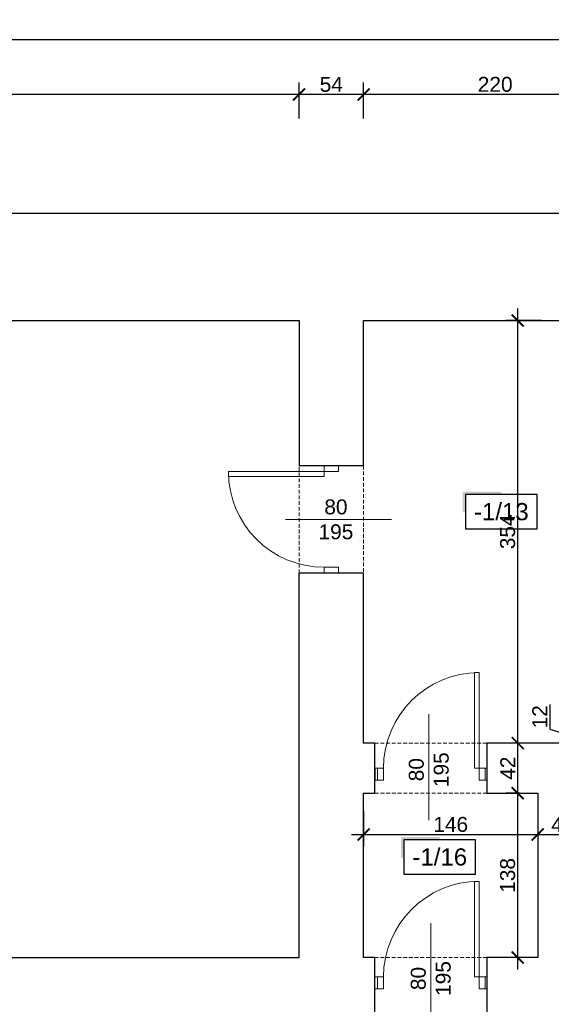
# Model space of a CAD drawing. Header units: millimetres. Extents: x 2709036 to 2756280, y 168165 to 192362.
# Tile 29 of 192: x 2710973 to 2711418, y 186392 to 187216. Entities that reach past the tile are written whole.
import ezdxf
from ezdxf.enums import TextEntityAlignment as Align

# ---------------------------------------------------------------- set-up
doc = ezdxf.new("R2010")
doc.units = ezdxf.units.MM
doc.header["$MEASUREMENT"] = 0
doc.linetypes.add('HIDDEN2', pattern=[4.7625, 3.175, -1.5875])
doc.layers.add('6 - OPISY', color=7, linetype='Continuous')
for name, color, linetype, lineweight in [('__MAZ_OPIS_STOLARKA', 7, 'Continuous', 0), ('__MAZ_SCHODY', 7, 'Continuous', 0), ('__MAZ_STOLARKA DRZWIOWA ISTN', 7, 'Continuous', 9), ('__MAZ_WYMIARY', 7, 'Continuous', 9), ('__MAZ_ŚCIANY ISTNIEJĄCE', 7, 'Continuous', 30)]:
    doc.layers.add(name, color=color, linetype=linetype, lineweight=lineweight)
doc.styles.add('Arial', font='arial.ttf')
doc.styles.add('Dimensions', font='arial.ttf')
doc.styles.get("Standard").update_dxf_attribs({"font": 'arial.ttf'})
doc.styles.add('styl1', font='arial.ttf')
doc.dimstyles.new('100', dxfattribs={"dimtxt": 10, "dimasz": 10, "dimexe": 18, "dimexo": 15, "dimgap": 9, "dimtad": 1, "dimdec": 1, "dimrnd": 0.5, "dimdsep": 46, "dimtxsty": 'Dimensions', "dimblk": 'ARCHTICK', "dimcen": 9, "dimdle": 10, "dimadec": 1, "dimazin": 2, "dimtfac": 1, "dimtdec": 4, "dimtofl": 0, "dimtmove": 2, "dimatfit": 3, "dimfxl": 1, "dimtolj": 1, "dimtzin": 0, "dimarcsym": 0})

# ---------------------------------------------------------------- blocks, each defined once
blk = doc.blocks.new('*U9')
at = {"ltscale": 10}
blk.add_hatch(color=256, dxfattribs=at).paths.add_polyline_path([(0, 26), (-25, 26), (-27, 26), (-27, 11.46), (-25, 11.46), (-25, 24), (0, 24)])
blk.add_lwpolyline([(-25, 0), (25, 0), (25, 24), (-25, 24)], close=True, dxfattribs=at)
at = {"layer": '6 - OPISY'}
for tag, p in [('NRPOM', (0, 6)), ('WYSPOM', (3.39, -15.66))]:
    blk.add_attdef(tag, text='', height=12, dxfattribs=at).set_placement(p, align=Align.CENTER)
blk = doc.blocks.new('_ArchTick')
at = {"color": 0, "linetype": 'ByBlock', "const_width": 0.15}
blk.add_lwpolyline([(-0.5, -0.5), (0.5, 0.5)], dxfattribs=at)
blk = doc.blocks.new('*D50')
at = {"layer": '__MAZ_WYMIARY', "color": 0, "lineweight": -2}
for p, q in [((2709154, 187179.72), (2709154, 187209.72)), ((2711953, 187179.72), (2711953, 187209.72)), ((2709144, 187199.72), (2711963, 187199.72))]:
    blk.add_line(p, q, dxfattribs=at)
at = {"layer": 'Defpoints', "color": 0, "lineweight": 30}
for p in [(2711953, 187199.72), (2709154, 187054.55), (2711953, 187054.55)]:
    blk.add_point(p, dxfattribs=at)
at = {"layer": '__MAZ_WYMIARY', "color": 0, "lineweight": -2, "xscale": 10, "yscale": 10, "zscale": 10, "rotation": 180}
blk.add_blockref('_ArchTick', (2709154, 187199.72), dxfattribs=at)
at = {"layer": '__MAZ_WYMIARY', "color": 0, "lineweight": -2, "xscale": 10, "yscale": 10, "zscale": 10}
blk.add_blockref('_ArchTick', (2711953, 187199.72), dxfattribs=at)
at = {"layer": '__MAZ_WYMIARY', "color": 0, "lineweight": 5, "insert": (2710553.5, 187208.1), "char_height": 12.5, "attachment_point": 5, "style": 'Arial'}
blk.add_mtext('\\A1;2799', dxfattribs=at)
blk = doc.blocks.new('*D56')
at = {"layer": '__MAZ_WYMIARY', "color": 0, "lineweight": -2}
for p, q in [((2711261, 187133.75), (2711261, 187163.75)), ((2711481, 187133.75), (2711481, 187163.75)), ((2711491, 187153.75), (2711251, 187153.75))]:
    blk.add_line(p, q, dxfattribs=at)
at = {"layer": 'Defpoints', "color": 0, "lineweight": 30}
for p in [(2711261, 187153.75), (2711261, 186964.55), (2711481, 186896.31)]:
    blk.add_point(p, dxfattribs=at)
at = {"layer": '__MAZ_WYMIARY', "color": 0, "lineweight": -2, "xscale": 10, "yscale": 10, "zscale": 10, "rotation": 180}
blk.add_blockref('_ArchTick', (2711261, 187153.75), dxfattribs=at)
at = {"layer": '__MAZ_WYMIARY', "color": 0, "lineweight": -2, "xscale": 10, "yscale": 10, "zscale": 10}
blk.add_blockref('_ArchTick', (2711481, 187153.75), dxfattribs=at)
at = {"layer": '__MAZ_WYMIARY', "color": 0, "lineweight": 5, "insert": (2711371, 187162.13), "char_height": 12.5, "attachment_point": 5, "style": 'Arial'}
blk.add_mtext('\\A1;220', dxfattribs=at)
blk = doc.blocks.new('*D57')
at = {"layer": '__MAZ_WYMIARY', "color": 0, "lineweight": -2}
for p, q in [((2711207, 187133.75), (2711207, 187163.75)), ((2711261, 187133.75), (2711261, 187163.75)), ((2711271, 187153.75), (2711197, 187153.75))]:
    blk.add_line(p, q, dxfattribs=at)
at = {"layer": 'Defpoints', "color": 0, "lineweight": 30}
for p in [(2711207, 187153.75), (2711207, 186964.55), (2711261, 186964.55)]:
    blk.add_point(p, dxfattribs=at)
at = {"layer": '__MAZ_WYMIARY', "color": 0, "lineweight": -2, "xscale": 10, "yscale": 10, "zscale": 10, "rotation": 180}
blk.add_blockref('_ArchTick', (2711207, 187153.75), dxfattribs=at)
at = {"layer": '__MAZ_WYMIARY', "color": 0, "lineweight": -2, "xscale": 10, "yscale": 10, "zscale": 10}
blk.add_blockref('_ArchTick', (2711261, 187153.75), dxfattribs=at)
at = {"layer": '__MAZ_WYMIARY', "color": 0, "lineweight": 5, "insert": (2711234, 187162.11), "char_height": 12.5, "attachment_point": 5, "style": 'Arial'}
blk.add_mtext('\\A1;54', dxfattribs=at)
blk = doc.blocks.new('*D58')
at = {"layer": '__MAZ_WYMIARY', "color": 0, "lineweight": -2}
for p, q in [((2710570, 187133.75), (2710570, 187163.75)), ((2711207, 187133.75), (2711207, 187163.75)), ((2711217, 187153.75), (2710560, 187153.75))]:
    blk.add_line(p, q, dxfattribs=at)
at = {"layer": 'Defpoints', "color": 0, "lineweight": 30}
for p in [(2710570, 187153.75), (2710570, 186964.55), (2711207, 186964.55)]:
    blk.add_point(p, dxfattribs=at)
at = {"layer": '__MAZ_WYMIARY', "color": 0, "lineweight": -2, "xscale": 10, "yscale": 10, "zscale": 10, "rotation": 180}
blk.add_blockref('_ArchTick', (2710570, 187153.75), dxfattribs=at)
at = {"layer": '__MAZ_WYMIARY', "color": 0, "lineweight": -2, "xscale": 10, "yscale": 10, "zscale": 10}
blk.add_blockref('_ArchTick', (2711207, 187153.75), dxfattribs=at)
at = {"layer": '__MAZ_WYMIARY', "color": 0, "lineweight": 5, "insert": (2710888.5, 187162.14), "char_height": 12.5, "attachment_point": 5, "style": 'Arial'}
blk.add_mtext('\\A1;637', dxfattribs=at)
blk = doc.blocks.new('*D126')
at = {"layer": '__MAZ_WYMIARY', "color": 0, "lineweight": -2}
for p, q in [((2711261, 186554.05), (2711261, 186524.51)), ((2711406.56, 186554.05), (2711406.56, 186524.51)), ((2711251, 186534.51), (2711416.56, 186534.51))]:
    blk.add_line(p, q, dxfattribs=at)
at = {"layer": 'Defpoints', "color": 0, "lineweight": 30}
for p in [(2711261, 186569.05), (2711406.56, 186569.05), (2711406.56, 186534.51)]:
    blk.add_point(p, dxfattribs=at)
at = {"layer": '__MAZ_WYMIARY', "color": 0, "lineweight": -2, "xscale": 10, "yscale": 10, "zscale": 10, "rotation": 180}
blk.add_blockref('_ArchTick', (2711261, 186534.51), dxfattribs=at)
at = {"layer": '__MAZ_WYMIARY', "color": 0, "lineweight": -2, "xscale": 10, "yscale": 10, "zscale": 10}
blk.add_blockref('_ArchTick', (2711406.56, 186534.51), dxfattribs=at)
at = {"layer": '__MAZ_WYMIARY', "color": 0, "lineweight": 5, "insert": (2711333.78, 186542.89), "char_height": 12.5, "attachment_point": 5, "style": 'Arial'}
blk.add_mtext('\\A1;146', dxfattribs=at)
blk = doc.blocks.new('*D127')
at = {"layer": '__MAZ_WYMIARY', "color": 0, "lineweight": -2}
for p, q in [((2711406.56, 186553.99), (2711406.56, 186524.51)), ((2711448.56, 186553.99), (2711448.56, 186524.51)), ((2711396.56, 186534.51), (2711458.56, 186534.51))]:
    blk.add_line(p, q, dxfattribs=at)
at = {"layer": 'Defpoints', "color": 0, "lineweight": 30}
for p in [(2711406.56, 186568.99), (2711448.56, 186568.99), (2711448.56, 186534.51)]:
    blk.add_point(p, dxfattribs=at)
at = {"layer": '__MAZ_WYMIARY', "color": 0, "lineweight": -2, "xscale": 10, "yscale": 10, "zscale": 10, "rotation": 180}
blk.add_blockref('_ArchTick', (2711406.56, 186534.51), dxfattribs=at)
at = {"layer": '__MAZ_WYMIARY', "color": 0, "lineweight": -2, "xscale": 10, "yscale": 10, "zscale": 10}
blk.add_blockref('_ArchTick', (2711448.56, 186534.51), dxfattribs=at)
at = {"layer": '__MAZ_WYMIARY', "color": 0, "lineweight": 5, "insert": (2711427.56, 186542.79), "char_height": 12.5, "attachment_point": 5, "style": 'Arial'}
blk.add_mtext('\\A1;42', dxfattribs=at)
blk = doc.blocks.new('*D129')
at = {"layer": '__MAZ_WYMIARY', "color": 0, "lineweight": -2}
for p, q in [((2711389.82, 186421.55), (2711389.82, 186579.05)), ((2711391.56, 186569.05), (2711379.82, 186569.05)), ((2711391.56, 186431.55), (2711379.82, 186431.55))]:
    blk.add_line(p, q, dxfattribs=at)
at = {"layer": 'Defpoints', "color": 0, "lineweight": 30}
for p in [(2711389.82, 186569.05), (2711406.56, 186569.05), (2711406.56, 186431.55)]:
    blk.add_point(p, dxfattribs=at)
at = {"layer": '__MAZ_WYMIARY', "color": 0, "lineweight": -2, "xscale": 10, "yscale": 10, "zscale": 10}
for p, rotation in [((2711389.82, 186569.05), 90), ((2711389.82, 186431.55), 270)]:
    blk.add_blockref('_ArchTick', p, dxfattribs=dict(at, rotation=rotation))
at = {"layer": '__MAZ_WYMIARY', "color": 0, "lineweight": 5, "insert": (2711381.43, 186500.3), "char_height": 12.5, "attachment_point": 5, "rotation": 90, "style": 'Arial'}
blk.add_mtext('\\A1;138', dxfattribs=at)
blk = doc.blocks.new('*D130')
at = {"layer": '__MAZ_WYMIARY', "color": 0, "lineweight": -2}
for p, q in [((2711389.82, 186558.99), (2711389.82, 186621.05)), ((2711391.56, 186611.05), (2711379.82, 186611.05)), ((2711391.56, 186568.99), (2711379.82, 186568.99))]:
    blk.add_line(p, q, dxfattribs=at)
at = {"layer": 'Defpoints', "color": 0, "lineweight": 30}
for p in [(2711389.82, 186611.05), (2711406.56, 186611.05), (2711406.56, 186568.99)]:
    blk.add_point(p, dxfattribs=at)
at = {"layer": '__MAZ_WYMIARY', "color": 0, "lineweight": -2, "xscale": 10, "yscale": 10, "zscale": 10}
for p, rotation in [((2711389.82, 186611.05), 90), ((2711389.82, 186568.99), 270)]:
    blk.add_blockref('_ArchTick', p, dxfattribs=dict(at, rotation=rotation))
at = {"layer": '__MAZ_WYMIARY', "color": 0, "lineweight": 5, "insert": (2711381.54, 186590.02), "char_height": 12.5, "attachment_point": 5, "rotation": 90, "style": 'Arial'}
blk.add_mtext('\\A1;42', dxfattribs=at)
blk = doc.blocks.new('*D131')
at = {"layer": '__MAZ_WYMIARY', "color": 0, "lineweight": -2}
for p, q in [((2711389.82, 186601.05), (2711389.82, 186974.55)), ((2711409.82, 186964.55), (2711379.82, 186964.55)), ((2711409.82, 186611.05), (2711379.82, 186611.05))]:
    blk.add_line(p, q, dxfattribs=at)
at = {"layer": 'Defpoints', "color": 0, "lineweight": 30}
for p in [(2711389.82, 186964.55), (2711481, 186964.55), (2711481, 186611.05)]:
    blk.add_point(p, dxfattribs=at)
at = {"layer": '__MAZ_WYMIARY', "color": 0, "lineweight": -2, "xscale": 10, "yscale": 10, "zscale": 10}
for p, rotation in [((2711389.82, 186964.55), 90), ((2711389.82, 186611.05), 270)]:
    blk.add_blockref('_ArchTick', p, dxfattribs=dict(at, rotation=rotation))
at = {"layer": '__MAZ_WYMIARY', "color": 0, "lineweight": 5, "insert": (2711381.43, 186787.8), "char_height": 12.5, "attachment_point": 5, "rotation": 90, "style": 'Arial'}
blk.add_mtext('\\A1;354', dxfattribs=at)
blk = doc.blocks.new('*D132')
at = {"layer": '__MAZ_WYMIARY', "color": 0, "lineweight": -2}
for p, q in [((2711416.54, 186643.32), (2711416.54, 186622.72)), ((2711435.82, 186601.05), (2711435.82, 186632.83)), ((2711416.54, 186622.72), (2711435.82, 186616.94)), ((2711455.82, 186622.83), (2711425.82, 186622.83)), ((2711455.82, 186611.05), (2711425.82, 186611.05))]:
    blk.add_line(p, q, dxfattribs=at)
at = {"layer": 'Defpoints', "color": 0, "lineweight": 30}
for p in [(2711435.82, 186622.83), (2711481, 186622.83), (2711481, 186611.05)]:
    blk.add_point(p, dxfattribs=at)
at = {"layer": '__MAZ_WYMIARY', "color": 0, "lineweight": -2, "xscale": 10, "yscale": 10, "zscale": 10}
for p, rotation in [((2711435.82, 186622.83), 90), ((2711435.82, 186611.05), 270)]:
    blk.add_blockref('_ArchTick', p, dxfattribs=dict(at, rotation=rotation))
at = {"layer": '__MAZ_WYMIARY', "color": 0, "lineweight": 5, "insert": (2711408.26, 186633.02), "char_height": 12.5, "attachment_point": 5, "rotation": 90, "style": 'Arial'}
blk.add_mtext('\\A1;12', dxfattribs=at)

msp = doc.modelspace()

# ---------------------------------------------------------------- linework, layer by layer
at = {"layer": '__MAZ_OPIS_STOLARKA', "color": 252}
for points in [[(2711195.55, 186798.16), (2711284.27, 186798.16)], [(2711315.52, 186546.45), (2711315.52, 186635.17)], [(2711317.18, 186371.73), (2711317.18, 186460.44)]]:
    msp.add_lwpolyline(points, dxfattribs=at)
at = {"layer": '__MAZ_SCHODY', "color": 252, "linetype": 'HIDDEN2', "lineweight": 5}
for p, q in [((2711272.61, 186590.05), (2711270.4, 186590.05)), ((2711272.61, 186580.05), (2711272.61, 186590.05)), ((2711362.61, 186590.05), (2711362.61, 186580.05)), ((2711363.96, 186590.05), (2711362.61, 186590.05)), ((2711363.96, 186580.05), (2711363.96, 186590.05)), ((2711270.4, 186580.05), (2711272.61, 186580.05)), ((2711362.61, 186580.05), (2711363.96, 186580.05)), ((2711270.4, 186415.32), (2711270.4, 186405.32)), ((2711272.61, 186415.32), (2711270.4, 186415.32)), ((2711272.61, 186405.32), (2711272.61, 186415.32)), ((2711362.61, 186415.32), (2711362.61, 186405.32)), ((2711363.96, 186415.32), (2711362.61, 186415.32)), ((2711363.96, 186405.32), (2711363.96, 186415.32)), ((2711270.4, 186405.32), (2711272.61, 186405.32)), ((2711362.61, 186405.32), (2711363.96, 186405.32))]:
    msp.add_line(p, q, dxfattribs=at)
for points in [[(2711207, 186843.16), (2711261, 186843.16), (2711261, 186753.16), (2711207, 186753.16)], [(2711270.4, 186569.05), (2711363.96, 186569.05), (2711363.96, 186611.05), (2711270.4, 186611.05)], [(2711270.4, 186373.55), (2711363.96, 186373.55), (2711363.96, 186431.55), (2711270.4, 186431.55)]]:
    msp.add_lwpolyline(points, close=True, dxfattribs=at)
at = {"layer": '__MAZ_STOLARKA DRZWIOWA ISTN', "color": 252, "linetype": 'Continuous'}
for points in [[(2711228, 186838.16), (2711228, 186834.16), (2711148, 186834.16), (2711148, 186838.16)], [(2711240, 186838.16), (2711240, 186843.16), (2711228, 186843.16), (2711228, 186838.16)], [(2711240, 186758.16), (2711240, 186753.16), (2711228, 186753.16), (2711228, 186758.16)], [(2711357.61, 186590.05), (2711353.61, 186590.05), (2711353.61, 186670.05), (2711357.61, 186670.05)], [(2711277.61, 186580.05), (2711272.61, 186580.05), (2711272.61, 186590.05), (2711277.61, 186590.05)], [(2711357.61, 186580.05), (2711362.61, 186580.05), (2711362.61, 186590.05), (2711357.61, 186590.05)], [(2711357.61, 186415.32), (2711353.61, 186415.32), (2711353.61, 186495.32), (2711357.61, 186495.32)], [(2711277.61, 186405.32), (2711272.61, 186405.32), (2711272.61, 186415.32), (2711277.61, 186415.32)], [(2711357.61, 186405.32), (2711362.61, 186405.32), (2711362.61, 186415.32), (2711357.61, 186415.32)]]:
    msp.add_lwpolyline(points, close=True, dxfattribs=at)
at = {"layer": '__MAZ_STOLARKA DRZWIOWA ISTN', "color": 252, "linetype": 'Continuous', "extrusion": (0, 0, -1)}
for centre, start, end in [((-2711228, 186838.16), 270, 0), ((-2711357.61, 186590.05), 0, 90), ((-2711357.61, 186415.32), 0, 90)]:
    msp.add_arc(centre, 80, start, end, dxfattribs=at)
at = {"layer": '__MAZ_ŚCIANY ISTNIEJĄCE', "color": 252, "ltscale": 15}
for p, q in [((2709154, 187054.55), (2711953, 187054.55)), ((2710570, 186964.55), (2711207, 186964.55)), ((2711207, 186964.55), (2711207, 186843.16)), ((2711261, 186964.55), (2711728, 186964.55)), ((2711261, 186843.16), (2711261, 186964.55)), ((2711207, 186843.16), (2711261, 186843.16)), ((2711207, 186431.55), (2711207, 186753.16)), ((2711261, 186753.16), (2711207, 186753.16)), ((2711261, 186611.05), (2711261, 186753.16)), ((2711270.4, 186611.05), (2711261, 186611.05)), ((2711270.4, 186569.05), (2711270.4, 186611.05)), ((2711481, 186611.05), (2711363.96, 186611.05)), ((2711363.96, 186611.05), (2711363.96, 186569.05)), ((2711270.4, 186590.05), (2711270.4, 186580.05)), ((2711261, 186431.55), (2711261, 186569.05)), ((2711261, 186569.05), (2711270.4, 186569.05)), ((2711363.96, 186569.05), (2711406.56, 186569.05)), ((2711406.56, 186569.05), (2711406.56, 186431.55)), ((2710570, 186431.55), (2711207, 186431.55)), ((2711270.4, 186431.55), (2711261, 186431.55)), ((2711270.4, 186373.55), (2711270.4, 186431.55)), ((2711363.96, 186431.55), (2711363.96, 186373.55)), ((2711406.56, 186431.55), (2711363.96, 186431.55))]:
    msp.add_line(p, q, dxfattribs=at)

# ---------------------------------------------------------------- block references
at = {"layer": '6 - OPISY', "color": 252, "xscale": 1.2, "yscale": 1.2, "zscale": 1.2}
for p, values in [((2711376.12, 186790.28), {'NRPOM': '-1/13'}), ((2711324.65, 186501.35), {'NRPOM': '-1/16'})]:
    msp.add_blockref('*U9', p, dxfattribs=at).add_auto_attribs(values)

# ---------------------------------------------------------------- texts
at = {"layer": '__MAZ_OPIS_STOLARKA', "color": 252, "insert": (2711237.85, 186798.16), "char_height": 12.5, "width": 38.3096, "attachment_point": 5, "style": 'styl1'}
msp.add_mtext('\\pxqc;80\\P195', dxfattribs=at)
at = {"layer": '__MAZ_OPIS_STOLARKA', "color": 252, "char_height": 12.5, "width": 38.3096, "attachment_point": 5, "rotation": 90, "style": 'styl1'}
for insert in [(2711315.52, 186588.76), (2711317.18, 186414.03)]:
    msp.add_mtext('\\pxqc;80\\P195', dxfattribs=dict(at, insert=insert))

# ---------------------------------------------------------------- dimensions: what is measured, and where the dimension line sits
at = {"layer": '__MAZ_WYMIARY', "color": 252, "lineweight": 5}
for base, p1, p2, picture, middle in [((2711953, 187199.72), (2709154, 187054.55), (2711953, 187054.55), '*D50', (2710553.5, 187208.1)), ((2710570, 187153.75), (2711207, 186964.55), (2710570, 186964.55), '*D58', (2710888.5, 187162.14)), ((2711207, 187153.75), (2711261, 186964.55), (2711207, 186964.55), '*D57', (2711234, 187162.11)), ((2711261, 187153.75), (2711481, 186896.31), (2711261, 186964.55), '*D56', (2711371, 187162.13)), ((2711406.56, 186534.51), (2711261, 186569.05), (2711406.56, 186569.05), '*D126', (2711333.78, 186542.89)), ((2711448.56, 186534.51), (2711406.56, 186568.99), (2711448.56, 186568.99), '*D127', (2711427.56, 186542.79))]:
    dim = msp.add_linear_dim(base=base, p1=p1, p2=p2, dimstyle='100', override={"dimtxt": 12.5, "dimexe": 10, "dimgap": 2, "dimdec": 0, "dimtxsty": 'Arial', "dimtmove": 1, "dimfxl": 20, "dimfxlon": 1}, dxfattribs=at)
    dim.commit()
    dim.dimension.update_dxf_attribs({"geometry": picture, "text_midpoint": middle})
for base, p1, p2, picture, middle in [((2711389.81945537, 186964.54834009), (2711480.99768303, 186611.04834009), (2711480.99768303, 186964.54834009), '*D131', (2711381.43302973, 186787.79834009)), ((2711435.82, 186622.83), (2711481, 186611.05), (2711481, 186622.83), '*D132', (2711408.26, 186624.72)), ((2711389.82, 186611.05), (2711406.56, 186568.99), (2711406.56, 186611.05), '*D130', (2711381.54, 186590.02)), ((2711389.81945537, 186569.04834009), (2711406.56340312, 186431.54834009), (2711406.56340312, 186569.04834009), '*D129', (2711381.43302973, 186500.29834009))]:
    dim = msp.add_linear_dim(base=base, p1=p1, p2=p2, angle=90, dimstyle='100', override={"dimtxt": 12.5, "dimexe": 10, "dimgap": 2, "dimdec": 0, "dimtxsty": 'Arial', "dimtmove": 1, "dimfxl": 20, "dimfxlon": 1}, dxfattribs=at)
    dim.commit()
    dim.dimension.update_dxf_attribs({"geometry": picture, "text_midpoint": middle})

doc.saveas('drawing.dxf')
